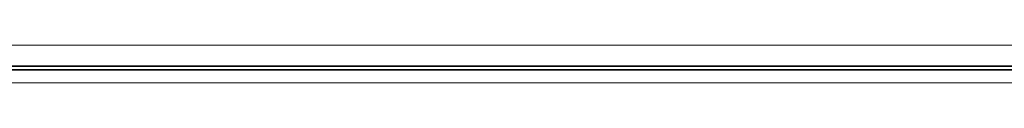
# Model space of a CAD drawing. Header units: millimetres. Extents: x 0 to 1118, y 0 to 864.
# Tile 33 of 172: x 292.43 to 329.84, y 315.02 to 316.46. Entities that reach past the tile are written whole.
import ezdxf

# ---------------------------------------------------------------- set-up
doc = ezdxf.new("R2010")
doc.units = ezdxf.units.MM

msp = doc.modelspace()

# ---------------------------------------------------------------- linework, layer by layer
at = {"color": 7, "linetype": 'Continuous', "lineweight": 18}
for p, q in [((208.521, 316.457), (393.173, 316.457)), ((208.885, 315.645), (392.81, 315.645)), ((208.885, 315.02), (392.81, 315.02))]:
    msp.add_line(p, q, dxfattribs=at)
at = {"color": 7, "linetype": 'Continuous', "lineweight": 35}
for p, q in [((208.521, 315.657), (393.173, 315.657)), ((208.885, 315.52), (392.81, 315.52))]:
    msp.add_line(p, q, dxfattribs=at)

doc.saveas('drawing.dxf')
